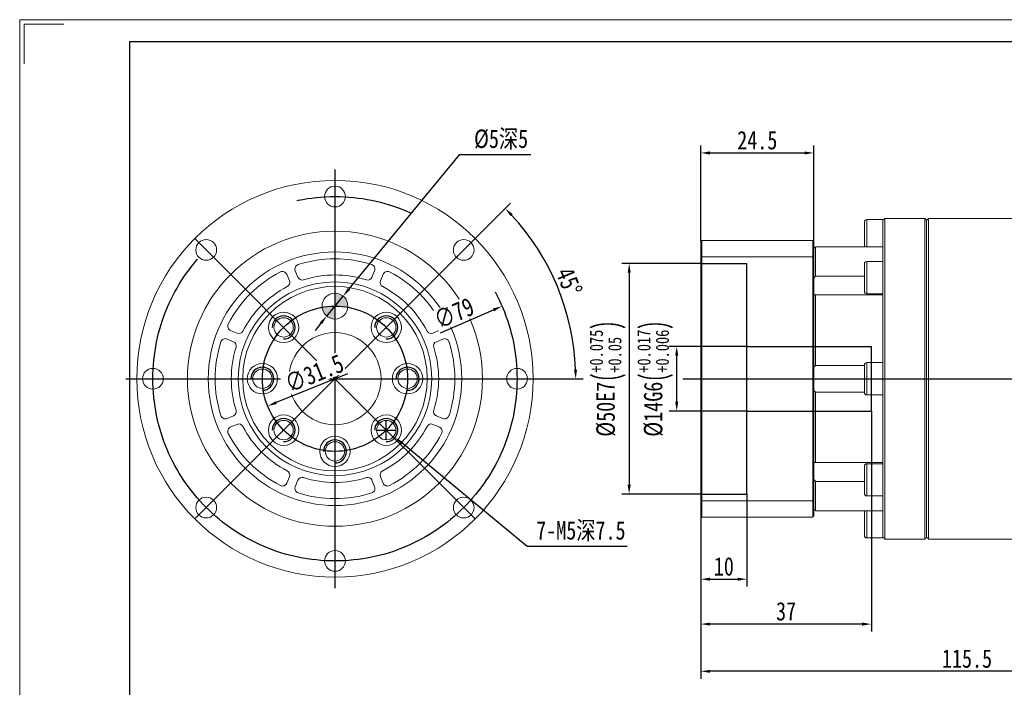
# Model space of a CAD drawing. Header units: millimetres. Extents: x 23 to 424, y 16 to 299.
# Tile 5 of 6: x 23 to 237, y 154 to 299. Entities that reach past the tile are written whole.
import ezdxf

# ---------------------------------------------------------------- set-up
doc = ezdxf.new("R2010")
doc.units = ezdxf.units.MM
doc.header["$LTSCALE"] = 8
doc.set_wipeout_variables(frame=1)
doc.header["$PDSIZE"] = -5
doc.linetypes.add('CENTER2', pattern=[28.575, 19.05, -3.175, 3.175, -3.175])
doc.linetypes.add('DASHED2', pattern=[9.525, 6.35, -3.175])
doc.layers.get('Defpoints').update_dxf_attribs({"lineweight": 18})
for name, color, linetype in [('1轮廓实线层', 7, 'Continuous'), ('2细线层', 4, 'Continuous'), ('3中心线层', 1, 'CENTER2'), ('4虚线层', 6, 'DASHED2'), ('5剖面线层', 2, 'Continuous'), ('7标注层', 4, 'Continuous')]:
    doc.layers.add(name, color=color, linetype=linetype)
doc.layers.add('图框_外框线', color=7, linetype='Continuous', lineweight=18)
doc.styles.add('TH_GBDIM', font='txt', dxfattribs={"width": 0.8})
doc.dimstyles.new('TH_GBDIM', dxfattribs={"dimscale": 0.8, "dimtxt": 3.5, "dimasz": 2.5, "dimexe": 2, "dimexo": 0, "dimgap": 1.5, "dimtad": 1, "dimdec": 1, "dimdsep": 46, "dimtxsty": 'TH_GBDIM', "dimcen": 2.5, "dimdle": 5, "dimclrd": 4, "dimclre": 4, "dimclrt": 3, "dimadec": 0, "dimazin": 0, "dimtfac": 0.714286, "dimtdec": 1, "dimtmove": 0, "dimatfit": 3, "dimfxl": 1, "dimtolj": 1, "dimarcsym": 0})

# ---------------------------------------------------------------- blocks, each defined once
blk = doc.blocks.new('*D11')
at = {"layer": '7标注层', "color": 4, "lineweight": -2}
for p, q in [((171.08, 246.1), (153.94, 246.1)), ((155.54, 244.1), (155.54, 198.1)), ((171.08, 196.1), (153.94, 196.1))]:
    blk.add_line(p, q, dxfattribs=at)
at = {"layer": '7标注层', "color": 4}
for points in [[(155.87, 244.1), (155.21, 244.1), (155.54, 246.1)], [(155.21, 198.1), (155.87, 198.1), (155.54, 196.1)]]:
    blk.add_solid(points, dxfattribs=at)
at = {"layer": 'Defpoints', "color": 0}
for p in [(171.08, 246.1), (155.54, 196.1), (171.08, 196.1)]:
    blk.add_point(p, dxfattribs=at)
at = {"layer": '7标注层', "color": 3, "insert": (150.89, 221.1), "char_height": 4, "attachment_point": 5, "rotation": 90, "style": 'TH_GBDIM'}
blk.add_mtext('\\A1;{%%c50}{}{E7\\H0.7143x;{\\H2x;\\W0.5;(}\\S+0.075^ +0.05;{\\H2x;\\W0.5;)}}', dxfattribs=at)
blk = doc.blocks.new('*D12')
at = {"layer": '7标注层', "color": 4, "lineweight": -2}
for p, q in [((181.08, 228.1), (164.25, 228.1)), ((165.85, 216.1), (165.85, 226.1)), ((181.08, 214.1), (164.25, 214.1))]:
    blk.add_line(p, q, dxfattribs=at)
at = {"layer": '7标注层', "color": 4}
for points in [[(166.19, 226.1), (165.52, 226.1), (165.85, 228.1)], [(165.52, 216.1), (166.19, 216.1), (165.85, 214.1)]]:
    blk.add_solid(points, dxfattribs=at)
at = {"layer": 'Defpoints', "color": 0}
for p in [(165.85, 228.1), (181.08, 228.1), (181.08, 214.1)]:
    blk.add_point(p, dxfattribs=at)
at = {"layer": '7标注层', "color": 3, "insert": (161.21, 221.1), "char_height": 4, "attachment_point": 5, "rotation": 90, "style": 'TH_GBDIM'}
blk.add_mtext('\\A1;{%%c14}{}{G6\\H0.7143x;{\\H2x;\\W0.5;(}\\S+0.017^ +0.006;{\\H2x;\\W0.5;)}}', dxfattribs=at)
blk = doc.blocks.new('*D15')
at = {"layer": '7标注层', "color": 4, "lineweight": -2}
for p, q in [((181.08, 196.1), (181.08, 176.04)), ((171.08, 191.3), (171.08, 176.04)), ((173.08, 177.64), (179.08, 177.64))]:
    blk.add_line(p, q, dxfattribs=at)
at = {"layer": '7标注层', "color": 4}
for points in [[(173.08, 177.97), (173.08, 177.3), (171.08, 177.64)], [(179.08, 177.3), (179.08, 177.97), (181.08, 177.64)]]:
    blk.add_solid(points, dxfattribs=at)
at = {"layer": 'Defpoints', "color": 0}
for p in [(181.08, 196.1), (171.08, 191.3), (181.08, 177.64)]:
    blk.add_point(p, dxfattribs=at)
at = {"layer": '7标注层', "color": 3, "insert": (176.08, 180.39), "char_height": 4, "attachment_point": 5, "style": 'TH_GBDIM'}
blk.add_mtext('\\A1;10', dxfattribs=at)
blk = doc.blocks.new('*D16')
at = {"layer": '7标注层', "color": 4, "lineweight": -2}
for p, q in [((208.08, 214.1), (208.08, 166.3)), ((171.08, 191.3), (171.08, 166.3)), ((206.08, 167.9), (173.08, 167.9))]:
    blk.add_line(p, q, dxfattribs=at)
at = {"layer": '7标注层', "color": 4}
for points in [[(173.08, 168.24), (173.08, 167.57), (171.08, 167.9)], [(206.08, 167.57), (206.08, 168.24), (208.08, 167.9)]]:
    blk.add_solid(points, dxfattribs=at)
at = {"layer": 'Defpoints', "color": 0}
for p in [(208.08, 214.1), (171.08, 191.3), (171.08, 167.9)]:
    blk.add_point(p, dxfattribs=at)
at = {"layer": '7标注层', "color": 3, "insert": (189.58, 170.66), "char_height": 4, "attachment_point": 5, "style": 'TH_GBDIM'}
blk.add_mtext('\\A1;37', dxfattribs=at)
blk = doc.blocks.new('*D24')
at = {"layer": '7标注层', "color": 4, "lineweight": -2}
for p, q in [((286.58, 201.4), (286.58, 156.06)), ((171.08, 191.3), (171.08, 156.06)), ((284.58, 157.66), (173.08, 157.66))]:
    blk.add_line(p, q, dxfattribs=at)
at = {"layer": '7标注层', "color": 4}
for points in [[(173.08, 157.99), (173.08, 157.33), (171.08, 157.66)], [(284.58, 157.33), (284.58, 157.99), (286.58, 157.66)]]:
    blk.add_solid(points, dxfattribs=at)
at = {"layer": 'Defpoints', "color": 0}
for p in [(286.58, 201.4), (171.08, 191.3), (171.08, 157.66)]:
    blk.add_point(p, dxfattribs=at)
at = {"layer": '7标注层', "color": 3, "insert": (228.83, 160.4), "char_height": 4, "attachment_point": 5, "style": 'TH_GBDIM'}
blk.add_mtext('\\A1;115.5', dxfattribs=at)
blk = doc.blocks.new('*D27')
at = {"layer": '7标注层', "color": 4, "lineweight": -2}
for p, q in [((171.08, 250.9), (171.08, 271.66)), ((195.58, 250.9), (195.58, 271.66)), ((173.08, 270.06), (193.58, 270.06))]:
    blk.add_line(p, q, dxfattribs=at)
at = {"layer": '7标注层', "color": 4}
for points in [[(173.08, 270.39), (173.08, 269.72), (171.08, 270.06)], [(193.58, 269.72), (193.58, 270.39), (195.58, 270.06)]]:
    blk.add_solid(points, dxfattribs=at)
at = {"layer": 'Defpoints', "color": 0}
for p in [(195.58, 270.06), (171.08, 250.9), (195.58, 250.9)]:
    blk.add_point(p, dxfattribs=at)
at = {"layer": '7标注层', "color": 3, "insert": (183.33, 272.79), "char_height": 4, "attachment_point": 5, "style": 'TH_GBDIM'}
blk.add_mtext('\\A1;24.5', dxfattribs=at)
blk = doc.blocks.new('*D28')
at = {"layer": '7标注层', "color": 4, "lineweight": -2}
for p, q in [((118.66, 269.67), (94.75, 240.56)), ((134.21, 269.67), (118.66, 269.67)), ((89.93, 234.68), (93.48, 239.01)), ((88.66, 233.14), (87.39, 231.59))]:
    blk.add_line(p, q, dxfattribs=at)
at = {"layer": '7标注层', "color": 4}
for points in [[(94.49, 240.77), (95.01, 240.35), (93.48, 239.01)], [(88.92, 232.93), (88.4, 233.35), (89.93, 234.68)]]:
    blk.add_solid(points, dxfattribs=at)
at = {"layer": 'Defpoints', "color": 0}
for p in [(93.48, 239.01), (89.93, 234.68)]:
    blk.add_point(p, dxfattribs=at)
at = {"layer": '7标注层', "color": 3, "insert": (127.75, 272.94), "char_height": 4, "attachment_point": 5, "style": 'TH_GBDIM'}
blk.add_mtext('\\A1;{%%c5深5}{}{}', dxfattribs=at)
blk = doc.blocks.new('*D29')
at = {"layer": '7标注层', "color": 4, "lineweight": -2}
for p, q in [((102.84, 207.96), (102.84, 211.96)), ((100.84, 209.96), (104.84, 209.96)), ((133.4, 184.75), (106.31, 207.1)), ((155.07, 184.75), (133.4, 184.75))]:
    blk.add_line(p, q, dxfattribs=at)
at = {"layer": '7标注层', "color": 4}
blk.add_solid([(106.53, 207.35), (106.1, 206.84), (104.77, 208.37)], dxfattribs=at)
at = {"layer": 'Defpoints', "color": 0}
for p in [(100.91, 211.55), (104.77, 208.37)]:
    blk.add_point(p, dxfattribs=at)
at = {"layer": '7标注层', "color": 3, "insert": (145.06, 188.02), "char_height": 4, "attachment_point": 5, "style": 'TH_GBDIM'}
blk.add_mtext('\\A1;{7-M5深7.5}{}{}', dxfattribs=at)
blk = doc.blocks.new('*D30')
at = {"layer": '7标注层', "color": 4, "lineweight": -2}
for p, q in [((122.11, 251.5), (129.77, 259.16)), ((137.11, 221.1), (145.54, 221.1))]:
    blk.add_line(p, q, dxfattribs=at)
blk.add_arc((91.71, 221.1), 52.23, 2.194, 42.806, dxfattribs=at)
at = {"layer": '7标注层', "color": 4}
for points in [[(130.27, 256.82), (129.79, 256.36), (128.64, 258.03)], [(143.57, 223.09), (144.23, 223.1), (143.94, 221.1)]]:
    blk.add_solid(points, dxfattribs=at)
at = {"layer": 'Defpoints', "color": 0}
for p in [(122.11, 251.5), (142.16, 234.62), (46.31, 221.1), (91.71, 221.1), (137.11, 221.1)]:
    blk.add_point(p, dxfattribs=at)
at = {"layer": '7标注层', "color": 3, "insert": (142.49, 242.13), "char_height": 4, "attachment_point": 5, "rotation": 292.5, "style": 'TH_GBDIM'}
blk.add_mtext('\\A1;45%%d', dxfattribs=at)
blk = doc.blocks.new('*D31')
at = {"layer": '7标注层', "color": 4, "lineweight": -2}
blk.add_line((94.4, 222.19), (78.96, 215.93), dxfattribs=at)
at = {"layer": '7标注层', "color": 4}
blk.add_solid([(78.84, 216.24), (79.09, 215.62), (77.11, 215.18)], dxfattribs=at)
at = {"layer": 'Defpoints', "color": 0}
for p in [(106.3, 227.01), (77.11, 215.18)]:
    blk.add_point(p, dxfattribs=at)
at = {"layer": '7标注层', "color": 3, "insert": (87.23, 222.26), "char_height": 4, "attachment_point": 5, "rotation": 22.064, "style": 'TH_GBDIM'}
blk.add_mtext('\\A1;∅31.5', dxfattribs=at)
blk = doc.blocks.new('*D32')
at = {"layer": '7标注层', "color": 4, "lineweight": -2}
blk.add_line((114.64, 231.05), (126.11, 236.02), dxfattribs=at)
at = {"layer": '7标注层', "color": 4}
blk.add_solid([(126.24, 235.71), (125.98, 236.33), (127.94, 236.82)], dxfattribs=at)
at = {"layer": 'Defpoints', "color": 0}
for p in [(127.94, 236.82), (55.47, 205.38)]:
    blk.add_point(p, dxfattribs=at)
at = {"layer": '7标注层', "color": 3, "insert": (117.54, 235.31), "char_height": 4, "attachment_point": 5, "rotation": 23.4478, "style": 'TH_GBDIM'}
blk.add_mtext('\\A1;∅79', dxfattribs=at)

msp = doc.modelspace()

# ---------------------------------------------------------------- hatches: boundary and pattern name
at = {"layer": '5剖面线层'}
h = msp.add_hatch(color=256, dxfattribs=at)
h.paths.add_polyline_path([(91.71, 239.65), (91.71, 236.85, -0.044533), (94.49, 236.6, 0.022255), (94.51, 236.85, 0.414214)])
h.paths.add_polyline_path([(91.71, 236.85, 0.044533), (88.92, 236.6, 0.388378), (91.71, 234.05)])

# ---------------------------------------------------------------- linework, layer by layer
at = {"layer": '1轮廓实线层', "lineweight": 20}
for p, q in [((206.58, 249.7), (206.58, 255.1)), ((207.08, 255.6), (207.08, 249.7)), ((210.58, 255.6), (210.58, 255.43)), ((210.58, 246.13), (210.58, 255.43)), ((210.98, 255.85), (210.98, 186.35)), ((219.68, 221.1), (219.68, 255.85)), ((220.08, 245.39), (220.08, 255.45)), ((220.08, 255.45), (220.08, 221.1)), ((220.48, 255.85), (220.48, 245.67)), ((171.08, 247.48), (171.08, 250.9)), ((171.28, 251.1), (171.28, 247.56)), ((195.38, 251.1), (171.28, 251.1)), ((195.38, 247.56), (195.38, 251.1)), ((195.58, 250.9), (195.58, 247.48)), ((195.98, 249.7), (195.98, 243.36)), ((195.98, 249.7), (210.58, 249.7)), ((171.08, 194.72), (171.08, 247.48)), ((171.28, 247.56), (171.28, 194.64)), ((195.38, 247.56), (171.28, 247.56)), ((195.38, 194.64), (195.38, 247.56)), ((195.58, 247.48), (195.58, 194.72)), ((206.58, 240.02), (206.58, 246.02)), ((207.08, 246.52), (207.08, 239.52)), ((210.58, 246.13), (210.58, 244.62)), ((220.48, 245.67), (220.48, 186.35)), ((81.82, 242.35), (81.24, 243.74)), ((83.09, 244.5), (83.67, 243.11)), ((99.74, 243.11), (100.32, 244.5)), ((102.17, 243.74), (101.59, 242.35)), ((210.58, 222.16), (210.58, 244.62)), ((220.08, 186.75), (220.08, 245.39)), ((206.58, 243.36), (195.98, 243.36)), ((195.98, 239.28), (195.98, 223.98)), ((195.98, 239.28), (210.58, 239.28)), ((69.06, 231.56), (70.46, 230.98)), ((112.95, 230.98), (114.35, 231.56)), ((69.69, 229.13), (68.3, 229.71)), ((115.11, 229.71), (113.72, 229.13)), ((207.08, 224.6), (207.08, 224.13)), ((206.58, 223.98), (195.98, 223.98)), ((206.58, 223.7), (206.58, 224.1)), ((206.58, 218.1), (206.58, 223.7)), ((207.08, 224.13), (207.08, 217.6)), ((210.58, 222.16), (210.58, 220.03)), ((210.58, 197.57), (210.58, 220.03)), ((219.68, 186.35), (219.68, 221.1)), ((220.08, 221.1), (220.08, 186.75)), ((195.98, 218.21), (206.58, 218.21)), ((195.98, 218.21), (195.98, 202.91)), ((68.3, 212.49), (69.69, 213.06)), ((113.72, 213.06), (115.11, 212.49)), ((70.46, 211.21), (69.06, 210.64)), ((114.35, 210.64), (112.95, 211.21)), ((210.58, 202.91), (195.98, 202.91)), ((206.58, 199.95), (206.58, 202.18)), ((207.08, 202.68), (207.08, 200.08)), ((81.24, 198.46), (81.82, 199.85)), ((83.67, 199.08), (83.09, 197.69)), ((100.32, 197.69), (99.74, 199.08)), ((101.59, 199.85), (102.17, 198.46)), ((195.98, 198.83), (206.58, 198.83)), ((195.98, 198.83), (195.98, 192.49)), ((206.58, 196.18), (206.58, 199.95)), ((207.08, 200.08), (207.08, 195.68)), ((210.58, 197.57), (210.58, 196.07)), ((171.08, 191.3), (171.08, 194.72)), ((195.38, 194.64), (171.28, 194.64)), ((171.28, 194.64), (171.28, 191.1)), ((195.38, 191.1), (195.38, 194.64)), ((195.58, 194.72), (195.58, 191.3)), ((210.58, 186.76), (210.58, 196.07)), ((210.58, 192.49), (195.98, 192.49)), ((206.58, 188.6), (206.58, 192.49)), ((207.08, 192.49), (207.08, 188.35)), ((195.38, 191.1), (171.28, 191.1)), ((206.58, 187.1), (206.58, 188.6)), ((207.08, 188.35), (207.08, 186.6)), ((210.58, 186.75), (210.58, 186.6))]:
    msp.add_line(p, q, dxfattribs=at)
for centre, radius in [((91.71, 221.1), 43), ((91.71, 260.6), 2.25), ((91.71, 221.1), 32), ((63.77, 249.03), 2.25), ((119.64, 249.03), 2.25), ((91.71, 221.1), 27.5), ((91.71, 221.1), 27.5), ((91.71, 221.1), 21), ((91.71, 221.1), 20), ((91.71, 236.85), 2.8), ((80.57, 232.23), 3.3), ((102.84, 232.23), 3.3), ((80.57, 232.23), 2.1), ((102.84, 232.23), 2.1), ((91.71, 221.1), 10), ((75.96, 221.1), 3.3), ((107.46, 221.1), 3.3), ((52.21, 221.1), 2.25), ((75.96, 221.1), 2.1), ((107.46, 221.1), 2.1), ((131.21, 221.1), 2.25), ((80.57, 209.96), 3.3), ((80.57, 209.96), 2.1), ((102.84, 209.96), 3.3), ((102.84, 209.96), 2.1), ((91.71, 205.35), 3.3), ((91.71, 205.35), 2.1), ((63.77, 193.17), 2.25), ((119.64, 193.17), 2.25), ((91.71, 181.6), 2.25)]:
    msp.add_circle(centre, radius, dxfattribs=at)
for centre, radius, start, end in [((207.08, 255.1), 0.5, 90, 180), ((84.02, 244.89), 1, 107.9114, 202.5), ((91.71, 221.1), 26, 72.0886, 107.9114), ((99.39, 244.89), 1, 337.5, 72.0886), ((207.08, 246.02), 0.5, 90, 180), ((91.71, 221.1), 26, 117.0886, 152.9114), ((80.32, 243.36), 1, 22.5, 117.0886), ((91.71, 221.1), 22.5, 72.3821, 107.6179), ((103.09, 243.36), 1, 62.9114, 157.5), ((91.71, 221.1), 26, 27.0886, 62.9114), ((80.9, 241.96), 1, 297.3821, 22.5), ((84.59, 243.5), 1, 202.5, 287.6179), ((98.82, 243.5), 1, 252.3821, 337.5), ((102.51, 241.96), 1, 157.5, 242.6179), ((91.71, 221.1), 22.5, 117.3821, 152.6179), ((91.71, 221.1), 22.5, 27.3821, 62.6179), ((207.08, 240.02), 0.5, 180, 270), ((69.45, 232.48), 1, 152.9114, 247.5), ((113.96, 232.48), 1, 292.5, 27.0886), ((70.84, 231.91), 1, 247.5, 332.6179), ((112.57, 231.91), 1, 207.3821, 292.5), ((91.71, 221.1), 26, 162.0886, 197.9114), ((67.92, 228.79), 1, 67.5, 162.0886), ((69.31, 228.21), 1, 342.3821, 67.5), ((114.1, 228.21), 1, 112.5, 197.6179), ((115.49, 228.79), 1, 17.9114, 112.5), ((91.71, 221.1), 26, 342.0886, 17.9114), ((91.71, 221.1), 22.5, 162.3821, 197.6179), ((91.71, 221.1), 22.5, 342.3821, 17.6179), ((207.08, 224.1), 0.5, 90, 180), ((207.08, 218.1), 0.5, 180, 270), ((69.31, 213.99), 1, 292.5, 17.6179), ((114.1, 213.99), 1, 162.3821, 247.5), ((67.92, 213.41), 1, 197.9114, 292.5), ((115.49, 213.41), 1, 247.5, 342.0886), ((69.45, 209.71), 1, 112.5, 207.0886), ((70.84, 210.29), 1, 27.3821, 112.5), ((91.71, 221.1), 22.5, 207.3821, 242.6179), ((91.71, 221.1), 22.5, 297.3821, 332.6179), ((112.57, 210.29), 1, 67.5, 152.6179), ((113.96, 209.71), 1, 332.9114, 67.5), ((91.71, 221.1), 26, 207.0886, 242.9114), ((91.71, 221.1), 26, 297.0886, 332.9114), ((80.9, 200.23), 1, 337.5, 62.6179), ((102.51, 200.23), 1, 117.3821, 202.5), ((207.08, 202.18), 0.5, 90, 180), ((84.59, 198.7), 1, 72.3821, 157.5), ((91.71, 221.1), 22.5, 252.3821, 287.6179), ((98.82, 198.7), 1, 22.5, 107.6179), ((80.32, 198.84), 1, 242.9114, 337.5), ((84.02, 197.31), 1, 157.5, 252.0886), ((99.39, 197.31), 1, 287.9114, 22.5), ((103.09, 198.84), 1, 202.5, 297.0886), ((91.71, 221.1), 26, 252.0886, 287.9114), ((207.08, 196.18), 0.5, 180, 270), ((207.08, 187.1), 0.5, 180, 270)]:
    msp.add_arc(centre, radius, start, end, dxfattribs=at)
for points in [[(210.58, 255.6), (207.08, 255.6)], [(210.98, 255.85), (210.58, 255.45)], [(219.68, 255.85), (210.98, 255.85)], [(220.08, 255.45), (219.68, 255.85)], [(220.48, 255.85), (220.08, 255.45)], [(250.18, 255.85), (220.48, 255.85)], [(171.28, 251.1), (171.08, 250.9)], [(195.58, 250.9), (195.38, 251.1)], [(195.98, 249.7), (195.58, 249.33)], [(171.08, 247.48), (171.28, 247.56)], [(195.38, 247.56), (195.58, 247.48)], [(210.58, 246.52), (207.08, 246.52)], [(195.58, 242.86), (195.98, 243.36)], [(195.98, 239.28), (195.58, 239.27)], [(207.08, 239.52), (210.58, 239.52)], [(210.58, 224.6), (207.08, 224.6)], [(195.58, 223.63), (195.98, 223.98)], [(195.98, 218.21), (195.58, 218.56)], [(207.08, 217.6), (210.58, 217.6)], [(210.58, 202.68), (207.08, 202.68)], [(195.98, 198.83), (195.58, 199.34)], [(171.08, 194.72), (171.28, 194.64)], [(195.38, 194.64), (195.58, 194.72)], [(207.08, 195.68), (210.58, 195.68)], [(195.58, 192.86), (195.98, 192.49)], [(171.08, 191.3), (171.28, 191.1)], [(195.38, 191.1), (195.58, 191.3)], [(207.08, 186.6), (210.58, 186.6)], [(210.58, 186.75), (210.98, 186.35)], [(210.98, 186.35), (219.68, 186.35)], [(219.68, 186.35), (220.08, 186.75)], [(220.08, 186.75), (220.48, 186.35)], [(220.48, 186.35), (250.18, 186.35)]]:
    msp.add_open_spline(points, degree=1, dxfattribs=at)
msp.add_open_spline([(195.58, 202.92), (195.64, 202.93), (195.77, 202.93), (195.91, 202.92), (195.98, 202.91)], degree=3, knots=[0, 0, 0, 0, 0.49907, 1, 1, 1, 1], dxfattribs=at)
at = {"layer": '2细线层', "color": 4}
for centre in [(80.57, 232.23), (102.84, 232.23), (75.96, 221.1), (107.46, 221.1), (80.57, 209.96), (102.84, 209.96), (91.71, 205.35)]:
    msp.add_arc(centre, 2.5, 270, 180, dxfattribs=at)
at = {"layer": '3中心线层'}
for p, q in [((91.71, 266.5), (91.71, 175.7)), ((61.3, 251.5), (91.71, 221.1)), ((122.11, 251.5), (91.71, 221.1)), ((46.31, 221.1), (137.11, 221.1)), ((61.3, 190.69), (91.71, 221.1)), ((122.11, 190.69), (91.71, 221.1)), ((167.19, 221.1), (293.26, 221.1)), ((91.71, 210.25), (91.71, 200.45))]:
    msp.add_line(p, q, dxfattribs=at)
for radius in [39.5, 15.75]:
    msp.add_circle((91.71, 221.1), radius, dxfattribs=at)
at = {"layer": '4虚线层'}
for p, q in [((171.08, 246.1), (181.08, 246.1)), ((181.08, 196.1), (181.08, 246.1)), ((181.08, 228.1), (208.08, 228.1)), ((208.08, 214.1), (208.08, 228.1)), ((181.08, 214.1), (208.08, 214.1)), ((171.08, 196.1), (181.08, 196.1))]:
    msp.add_line(p, q, dxfattribs=at)
at = {"layer": '图框_外框线', "color": 3}
msp.add_lwpolyline([(23.31, 15.73), (423.81, 15.73), (423.81, 298.95), (23.31, 298.95)], close=True, dxfattribs=at)
msp.add_lwpolyline([(24.26, 289.41), (24.26, 297.99), (32.85, 297.99)], dxfattribs=at)
at = {"layer": '图框_外框线', "color": 3, "lineweight": 25}
msp.add_lwpolyline([(47.15, 20.5), (419.04, 20.5), (419.04, 294.18), (47.15, 294.18)], close=True, dxfattribs=at)

# ---------------------------------------------------------------- dimensions: what is measured, and where the dimension line sits
at = {"layer": '7标注层'}
for p1, p2, text, override, picture, middle in [((89.93, 234.68), (93.48, 239.01), '{%%c5深5}{}{}', {"dimtxt": 5, "dimgap": 1, "dimtad": 1, "dimtih": 0, "dimtoh": 1, "dimdec": 1, "dimlfac": 1, "dimse1": 0, "dimse2": 0, "dimsd1": 0, "dimsd2": 0, "dimtix": 0, "dimtofl": 1, "dimatfit": 3}, '*D28', (127.75, 269.67)), ((100.91, 211.55), (104.77, 208.37), '{7-M5深7.5}{}{}', {"dimtxt": 5, "dimgap": 1, "dimtih": 1, "dimtoh": 1, "dimtofl": 0}, '*D29', (145.06, 184.75))]:
    dim = msp.add_diameter_dim_2p(p1=p1, p2=p2, text=text, dimstyle='TH_GBDIM', override=override, dxfattribs=at)
    dim.commit()
    dim.dimension.update_dxf_attribs({"geometry": picture, "text_midpoint": middle, "dimtype": 163})
for base, p1, p2, picture, middle in [((195.58, 270.06), (171.08, 250.9), (195.58, 250.9), '*D27', (183.33, 272.79)), ((181.08, 177.64), (171.08, 191.3), (181.08, 196.1), '*D15', (176.08, 180.39))]:
    dim = msp.add_linear_dim(base=base, p1=p1, p2=p2, dimstyle='TH_GBDIM', override={"dimtxt": 5, "dimgap": 1}, dxfattribs=at)
    dim.commit()
    dim.dimension.update_dxf_attribs({"geometry": picture, "text_midpoint": middle})
dim = msp.add_angular_dim_2l(base=(142.16, 234.62), line1=((46.31, 221.1), (137.11, 221.1)), line2=((122.11, 251.5), (91.71, 221.1)), dimstyle='TH_GBDIM', override={"dimtxt": 5, "dimgap": 1}, dxfattribs=at)
dim.commit()
dim.dimension.update_dxf_attribs({"geometry": '*D30', "text_midpoint": (142.49, 242.13)})
dim = msp.add_linear_dim(base=(165.85, 228.1), p1=(181.08, 214.1), p2=(181.08, 228.1), angle=90, text='{%%c<>}{}{G6\\H0.7143x;{\\H2x;\\W0.5;(}\\S+0.017^ +0.006;{\\H2x;\\W0.5;)}}', dimstyle='TH_GBDIM', override={"dimtxt": 5, "dimgap": 1}, dxfattribs=at)
dim.commit()
dim.dimension.update_dxf_attribs({"geometry": '*D12', "text_midpoint": (165.85, 221.1), "dimtype": 160})
dim = msp.add_linear_dim(base=(155.54, 196.1), p1=(171.08, 246.1), p2=(171.08, 196.1), angle=90, text='{%%c<>}{}{E7\\H0.7143x;{\\H2x;\\W0.5;(}\\S+0.075^ +0.05;{\\H2x;\\W0.5;)}}', dimstyle='TH_GBDIM', override={"dimtxt": 5, "dimgap": 1, "dimtad": 1, "dimjust": 0, "dimdec": 1, "dimlfac": 1, "dimse1": 0, "dimse2": 0, "dimsd1": 0, "dimsd2": 0}, dxfattribs=at)
dim.commit()
dim.dimension.update_dxf_attribs({"geometry": '*D11', "text_midpoint": (150.89, 221.1)})
for base, p1, picture, middle in [((171.08, 167.9), (208.08, 214.1), '*D16', (189.58, 167.9)), ((171.08, 157.66), (286.58, 201.4), '*D24', (228.83, 157.66))]:
    dim = msp.add_linear_dim(base=base, p1=p1, p2=(171.08, 191.3), dimstyle='TH_GBDIM', override={"dimtxt": 5, "dimgap": 1}, dxfattribs=at)
    dim.commit()
    dim.dimension.update_dxf_attribs({"geometry": picture, "text_midpoint": middle, "dimtype": 160})

# ---------------------------------------------------------------- next in the draw order: wipeouts: each hides what was drawn before it
for points in [[(114.34, 231.33), (112.47, 235.62), (120.55, 239.12), (122.41, 234.83)], [(81.41, 217.4), (79.65, 221.74), (92.4, 226.91), (94.16, 222.57)]]:
    msp.add_wipeout(points).dxf.layer = '1轮廓实线层'

# ---------------------------------------------------------------- next in the draw order: dimensions: what is measured, and where the dimension line sits
for p1, p2, picture, middle in [((55.47, 205.38), (127.94, 236.82), '*D32', (118.64, 232.78)), ((106.3, 227.01), (77.11, 215.18), '*D31', (88.26, 219.7))]:
    dim = msp.add_diameter_dim_2p(p1=p1, p2=p2, dimstyle='TH_GBDIM', override={"dimtxt": 5, "dimgap": 1}, dxfattribs=at)
    dim.commit()
    dim.dimension.update_dxf_attribs({"geometry": picture, "text_midpoint": middle, "dimtype": 163})

doc.saveas('drawing.dxf')
